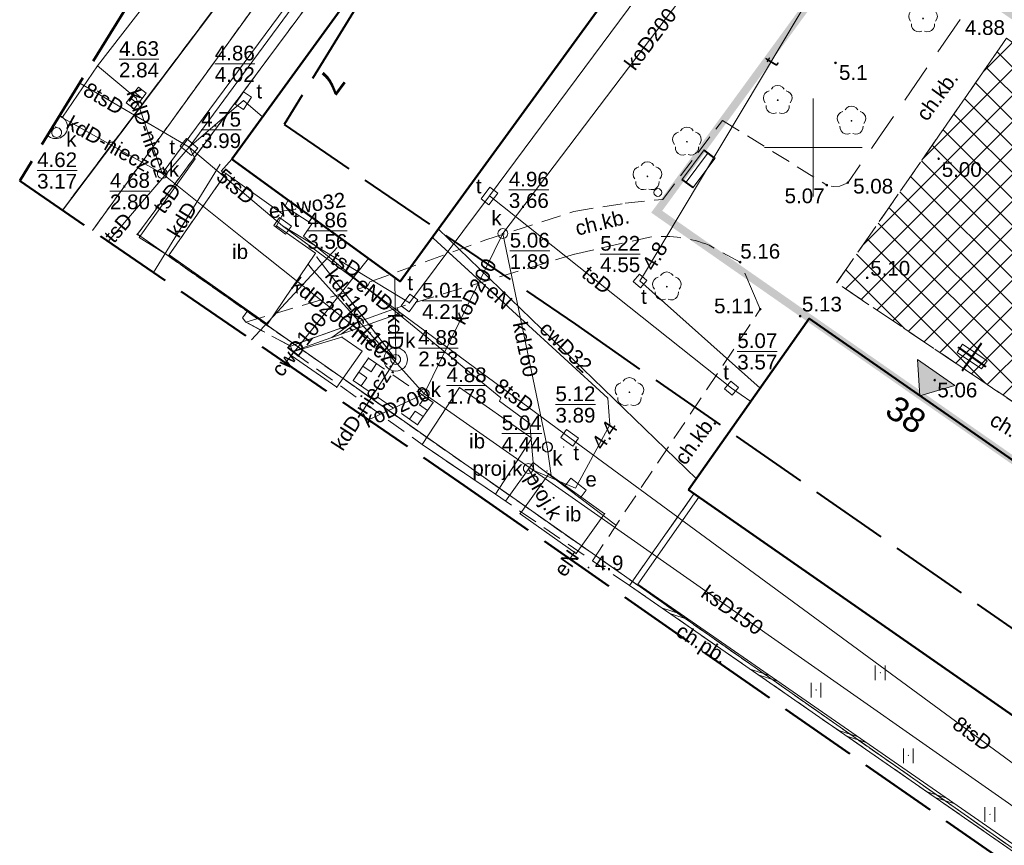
# Model space of a CAD drawing. Extents: x 5477758 to 5478339, y 5918274 to 5918502.
# Tile 23 of 43: x 5477859 to 5477910, y 5918314 to 5918357. Entities that reach past the tile are written whole.
import ezdxf
from ezdxf.enums import TextEntityAlignment as Align

# ---------------------------------------------------------------- set-up
doc = ezdxf.new("R2010")
doc.units = 0
doc.header["$PDSIZE"] = 0.75
for name, pattern in [('budynki akt$0$DASHED', [19.05, 12.7, -6.35]), ('DASHED', [19.05, 12.7, -6.35]), ('L_0_06', [2, 1.5, -0.5]), ('PRZER1-1', [2, 1, -1]), ('PRZER2-1', [3, 2, -1]), ('PRZER3-1', [4, 3, -1]), ('PRZER4-1', [5, 4, -1])]:
    doc.linetypes.add(name, pattern=pattern)
doc.layers.get('0').update_dxf_attribs({"linetype": 'CONTINUOUS', "lineweight": 13})
for name, color, linetype, lineweight in [('000_wejscia do budynków', 7, 'CONTINUOUS', 0), ('0_MAŁA ARCHITEKTURA ISTNIEJĄCA', 6, 'CONTINUOUS', 0), ('0_PROJ WYBURZENIA', 1, 'CONTINUOUS', 0), ('0_PROJ_NAWIERZCHNIE DO USUNIĘCIA', 1, 'CONTINUOUS', 0), ('0_WYBURZENIA_USUNIĘCIA ISTNIEJĄCEGO WYPOSAŻENIA', 1, 'CONTINUOUS', 0), ('A_GRANICA OPRACOWANIA', 7, 'CONTINUOUS', 0), ('GEPADR_O', 236, 'CONTINUOUS', 18), ('GEPPGD', 7, 'CONTINUOUS', 18), ('GESBZO', 7, 'CONTINUOUS', 50), ('GESDZI', 7, 'CONTINUOUS', 18), ('GESUZY', 96, 'PRZER1-1', 18), ('GOSRBG', 7, 'CONTINUOUS', 18), ('GSLINN', 7, 'CONTINUOUS', 18), ('GSLKRW', 7, 'CONTINUOUS', 25), ('GSPPRB', 7, 'CONTINUOUS', 20), ('GSPRDL', 96, 'CONTINUOUS', 18), ('GSPWPN', 7, 'CONTINUOUS', 13), ('GSPWPN_O', 7, 'CONTINUOUS', 13), ('GSSBWI', 7, 'PRZER2-1', 18), ('GSSDSO', 7, 'CONTINUOUS', 18), ('GSSIIN', 7, 'CONTINUOUS', 18), ('GSSIIN_O', 7, 'CONTINUOUS', 18), ('GSSKOA', 7, 'PRZER3-1', 18), ('GSSKOD', 7, 'PRZER2-1', 18), ('GSSKOD_O', 7, 'PRZER2-1', 18), ('GSSUTR', 7, 'PRZER2-1', 18), ('GULCPR', 212, 'CONTINUOUS', 18), ('GULCPR_O', 212, 'CONTINUOUS', 18), ('GULEPR', 1, 'CONTINUOUS', 18), ('GULEPR_O', 1, 'CONTINUOUS', 18), ('GULKPR', 36, 'CONTINUOUS', 18), ('GULKPR_O', 36, 'CONTINUOUS', 18), ('GULLOB', 7, 'CONTINUOUS', 35), ('GULTPR', 30, 'CONTINUOUS', 18), ('GULTPR_O', 30, 'CONTINUOUS', 18), ('GULWPR', 5, 'CONTINUOUS', 18), ('GULWPR_O', 5, 'CONTINUOUS', 18), ('GUPESE', 1, 'CONTINUOUS', 18), ('GUPESE_O', 1, 'CONTINUOUS', 18), ('GUPIKP', 7, 'CONTINUOUS', 18), ('GUPIWZ', 7, 'CONTINUOUS', 18), ('GUPIWZ_O', 7, 'CONTINUOUS', 18), ('GUPKKS', 36, 'CONTINUOUS', 18), ('GUPKSD', 36, 'CONTINUOUS', 18), ('GUPKSD_O', 36, 'CONTINUOUS', 18), ('GUPPRZ', 7, 'CONTINUOUS', 18), ('GUPPRZ_O', 7, 'CONTINUOUS', 18), ('GUSIKP', 7, 'CONTINUOUS', 18), ('GUSKSD', 36, 'CONTINUOUS', 18), ('OT_Rzedna', 7, 'CONTINUOUS', 18), ('pomiar', 7, 'CONTINUOUS', 18), ('wysokosci', 7, 'CONTINUOUS', 18), ('zakres', 150, 'PRZER4-1', 50), ('ZZ_INWENT-usunięcia_Pen_No__240', 1, 'CONTINUOUS', 50)]:
    doc.layers.add(name, color=color, linetype=linetype, lineweight=lineweight)
doc.layers.add('kołnierz', color=11, linetype='CONTINUOUS', lineweight=70, plot=False)
doc.styles.add('GEO-INFO', font='arial.ttf')

# ---------------------------------------------------------------- blocks, each defined once
blk = doc.blocks.new('POINT')
at = {"color": 0}
blk.add_point((0, 0), dxfattribs=at)
blk = doc.blocks.new('EPPGN')
blk.add_hatch(color=0).paths.add_polyline_path([(0, -0.09), (0.027812, -0.085595), (0.052901, -0.072812), (0.072812, -0.052901), (0.085595, -0.027812), (0.09, 0), (0.085595, 0.027812), (0.072812, 0.052901), (0.052901, 0.072812), (0.027812, 0.085595), (0, 0.09), (-0.027812, 0.085595), (-0.052901, 0.072812), (-0.072812, 0.052901), (-0.085595, 0.027812), (-0.09, 0), (-0.085595, -0.027812), (-0.072812, -0.052901), (-0.052901, -0.072812), (-0.027812, -0.085595)])
blk = doc.blocks.new('OKRAG_PELNY')
at = {"color": 0}
blk.add_lwpolyline([(0, 0.5), (0.12941, 0.482963), (0.25, 0.433013), (0.353553, 0.353553), (0.433013, 0.25), (0.482963, 0.12941), (0.5, 0), (0.482963, -0.12941), (0.433013, -0.25), (0.353553, -0.353553), (0.25, -0.433013), (0.12941, -0.482963), (0, -0.5), (-0.12941, -0.482963), (-0.25, -0.433013), (-0.353553, -0.353553), (-0.433013, -0.25), (-0.482963, -0.12941), (-0.5, 0), (-0.482963, 0.12941), (-0.433013, 0.25), (-0.353553, 0.353553), (-0.25, 0.433013), (-0.12941, 0.482963)], close=True, dxfattribs=at)
blk = doc.blocks.new('BUIB10')
at = {"color": 0}
blk.add_lwpolyline([(0, 0), (0.703058, 0.711133), (-0.008075, 1.414191), (-0.711133, 0.703058)], close=True, dxfattribs=at)
blk = doc.blocks.new('ODTN_2')
at = {"color": 0}
for points in [[(-1.5, -0.5), (0.5, 0.5)], [(-0.5, -0.5), (1.5, 0.5)]]:
    blk.add_lwpolyline(points, dxfattribs=at)
blk = doc.blocks.new('KOLO')
blk.add_hatch(color=0).paths.add_polyline_path([(-0.5, 0), (-0.482963, -0.12941), (-0.433013, -0.25), (-0.353553, -0.353553), (-0.25, -0.433013), (-0.12941, -0.482963), (0, -0.5), (0.12941, -0.482963), (0.25, -0.433013), (0.353553, -0.353553), (0.433013, -0.25), (0.482963, -0.12941), (0.5, 0), (0.482963, 0.12941), (0.433013, 0.25), (0.353553, 0.353553), (0.25, 0.433013), (0.12941, 0.482963), (0, 0.5), (-0.12941, 0.482963), (-0.25, 0.433013), (-0.353553, 0.353553), (-0.433013, 0.25), (-0.482963, 0.12941)])
blk = doc.blocks.new('KWADRAT_NIEPRZEZR')
at = {"color": 0}
blk.add_lwpolyline([(-0.5, -0.5), (0.5, -0.5), (0.5, 0.5), (-0.5, 0.5)], close=True, dxfattribs=at)
blk = doc.blocks.new('PROSTOKAT1_5-1_PELNY')
at = {"color": 0}
blk.add_lwpolyline([(0.75, -0.5), (-0.75, -0.5), (-0.75, 0.5), (0.75, 0.5)], close=True, dxfattribs=at)
blk = doc.blocks.new('SPTRW')
at = {"color": 0}
for points in [[(-0.51332, 0.7233), (-0.51332, -0.7767)], [(0.48668, -0.7767), (0.48668, 0.7233)]]:
    blk.add_lwpolyline(points, dxfattribs=at)
blk = doc.blocks.new('SPDLP')
blk.add_hatch(color=0).paths.add_polyline_path([(0, -0.09), (0.027812, -0.085595), (0.052901, -0.072812), (0.072812, -0.052901), (0.085595, -0.027812), (0.09, 0), (0.085595, 0.027812), (0.072812, 0.052901), (0.052901, 0.072812), (0.027812, 0.085595), (0, 0.09), (-0.027812, 0.085595), (-0.052901, 0.072812), (-0.072812, 0.052901), (-0.085595, 0.027812), (-0.09, 0), (-0.085595, -0.027812), (-0.072812, -0.052901), (-0.052901, -0.072812), (-0.027812, -0.085595)])
at = {"color": 0}
for points in [[(-0.648554, 1.126667), (-0.481106, 1.325358), (-0.255912, 1.454989), (0, 1.5), (0.255912, 1.454989), (0.481106, 1.325358), (0.648554, 1.126667)], [(-1.271938, -0.268652), (-1.40916, -0.048001), (-1.462858, 0.20623), (-1.426585, 0.463525), (-1.304695, 0.693003), (-1.11182, 0.867117), (-0.871109, 0.964971)], [(0.871109, 0.964971), (1.11182, 0.867117), (1.304695, 0.693003), (1.426585, 0.463525), (1.462858, 0.20623), (1.40916, -0.048001), (1.271938, -0.268652)], [(-0.137547, -1.292703), (-0.389802, -1.355024), (-0.648184, -1.327532), (-0.881678, -1.213525), (-1.062258, -1.026689), (-1.168249, -0.78945), (-1.186929, -0.530282)], [(1.186929, -0.530282), (1.168249, -0.78945), (1.062258, -1.026689), (0.881678, -1.213525), (0.648184, -1.327532), (0.389802, -1.355024), (0.137547, -1.292703)]]:
    blk.add_lwpolyline(points, dxfattribs=at)
blk = doc.blocks.new('SUUS05')
at = {"color": 0}
blk.add_lwpolyline([(0.5, -0.25), (-0.5, -0.25), (-0.5, 0.25), (0.5, 0.25)], close=True, dxfattribs=at)
for points in [[(-0.175, -0.25), (-0.175, 0.25)], [(0.175, -0.25), (0.175, 0.25)]]:
    blk.add_lwpolyline(points, dxfattribs=at)
blk = doc.blocks.new('SZAFA1')
at = {"color": 0}
blk.add_lwpolyline([(-1, -0.5), (-1, 0.5), (1, 0.5), (1, -0.5)], close=True, dxfattribs=at)
blk = doc.blocks.new('OTRN')
at = {"linetype": 'Continuous', "lineweight": 13}
blk.add_hatch(color=0, dxfattribs=at).paths.add_polyline_path([(0, -0.09, 1), (0, 0.09, 1)])
at = {"color": 0, "linetype": 'Continuous', "lineweight": 13}
blk.add_circle((0, 0), 0.0906, dxfattribs=at)
blk = doc.blocks.new('zw$2EFF')
at = {"lineweight": 18}
blk.add_hatch(color=256, dxfattribs=at).paths.add_polyline_path([(-0.771, 0.963), (0, 0), (0.77, 0.963)])
blk.add_lwpolyline([(-0.771, 0.963), (0.77, 0.963), (0, 0), (-0.771, 0.963)], dxfattribs=at)
blk = doc.blocks.new('zw$5BC6')
for p, q in [((1.335, -1.269, -0.037), (2.018, -1.112, -0.037)), ((1.762, -3.121, -0.037), (1.335, -1.269, -0.037)), ((1.344, -1.308, -0.037), (2.027, -1.151, -0.037)), ((1.588, -1.252, -0.037), (1.996, -3.026, -0.037)), ((2.018, -1.112, -0.037), (2.444, -2.964, -0.037)), ((2.435, -2.925, -0.037), (1.753, -3.082, -0.037)), ((2.444, -2.964, -0.037), (1.762, -3.121, -0.037))]:
    blk.add_line(p, q)
blk = doc.blocks.new('zw$9746')
at = {"layer": '0_MAŁA ARCHITEKTURA ISTNIEJĄCA', "elevation": -10.18}
blk.add_lwpolyline([(-26.395, 35.561), (-26.675, 35.146), (-25.432, 34.307), (-25.152, 34.721), (-26.395, 35.561)], dxfattribs=at)
at = {"layer": '0_MAŁA ARCHITEKTURA ISTNIEJĄCA'}
blk.add_circle((-41.955, 43.31, -10.18), 0.2, dxfattribs=at)
at = {"layer": '0_MAŁA ARCHITEKTURA ISTNIEJĄCA', "rotation": 310.0527816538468}
blk.add_blockref('zw$5BC6', (-39.478, 47.32, 0.037), dxfattribs=at)
blk = doc.blocks.new('zw$32B3')
at = {"layer": 'ZZ_INWENT-usunięcia_Pen_No__240', "linetype": 'Continuous'}
for p, q in [((0.192, 0.845), (-0.192, -0.845)), ((-0.845, 0.192), (0.845, -0.192))]:
    blk.add_line(p, q, dxfattribs=at)

msp = doc.modelspace()

# ---------------------------------------------------------------- hatches: boundary and pattern name
at = {"layer": '0_PROJ_NAWIERZCHNIE DO USUNIĘCIA', "linetype": 'Continuous', "lineweight": 0, "ltscale": 4}
h = msp.add_hatch(dxfattribs=at)
h.set_pattern_fill('ANSI37', color=256, scale=0.3, style=0)
h.paths.add_polyline_path([(5477909.863, 5918355.582), (5477916.678, 5918350.56), (5477917.405, 5918351.474), (5477920.213, 5918349.517), (5477924.891, 5918346.257), (5477927.496, 5918344.442), (5477926.88, 5918343.51), (5477929.707, 5918341.546), (5477930.571, 5918340.947), (5477931.779, 5918340.108), (5477932.252, 5918339.779), (5477932.052, 5918338.73), (5477931.572, 5918336.083), (5477931.053, 5918333.261), (5477930.31, 5918329.223), (5477929.915, 5918327.078), (5477929.362, 5918324.071), (5477901.191, 5918343.092)])
h.paths.add_polyline_path([(5477925.735, 5918338.89), (5477923.793, 5918335.888), (5477927.06, 5918333.744), (5477928.978, 5918336.782)], flags=16)

# ---------------------------------------------------------------- linework, layer by layer
at = {"color": 7, "linetype": 'Continuous', "lineweight": 13, "flags": 128}
for points in [[(5477900, 5918347.5), (5477900, 5918352.5)], [(5477897.5, 5918350), (5477902.5, 5918350)]]:
    msp.add_lwpolyline(points, dxfattribs=at)
at = {"layer": '0_PROJ_NAWIERZCHNIE DO USUNIĘCIA', "linetype": 'DASHED', "ltscale": 0.1}
msp.add_lwpolyline([(5477909.863, 5918355.582), (5477916.678, 5918350.56), (5477917.405, 5918351.474), (5477920.213, 5918349.517), (5477924.891, 5918346.257), (5477927.496, 5918344.442), (5477926.88, 5918343.51), (5477929.707, 5918341.546), (5477930.571, 5918340.947), (5477931.779, 5918340.108), (5477932.252, 5918339.779), (5477932.052, 5918338.73), (5477931.572, 5918336.083), (5477931.053, 5918333.261), (5477930.31, 5918329.223), (5477929.915, 5918327.078), (5477929.362, 5918324.071), (5477901.191, 5918343.092), (5477909.863, 5918355.582)], dxfattribs=at)
at = {"layer": 'A_GRANICA OPRACOWANIA', "color": 1, "linetype": 'budynki akt$0$DASHED', "ltscale": 0.1, "const_width": 0.4}
msp.add_lwpolyline([(5477902.984, 5918361.774), (5477916.9, 5918352.076), (5477917.564, 5918351.614), (5477920.33, 5918349.686), (5477925.008, 5918346.426), (5477927.636, 5918344.595), (5477927.224, 5918344.001), (5477929.613, 5918342.342), (5477930.353, 5918341.828), (5477931.84, 5918340.796), (5477932.36, 5918340.435), (5477932.052, 5918338.73), (5477931.779, 5918337.302), (5477931.203, 5918334.286), (5477930.468, 5918330.081), (5477929.362, 5918324.071), (5477927.904, 5918321.69), (5477892.005, 5918346.724), (5477902.984, 5918361.774)], dxfattribs=at)
at = {"layer": 'GESBZO', "color": 7, "linetype": 'Continuous', "lineweight": 50}
msp.add_lwpolyline([(5477870.317, 5918349.4), (5477899.19, 5918389.146), (5477907.843, 5918382.921), (5477878.9, 5918343.165)], close=True, dxfattribs=at)
for points in [[(5477893.633, 5918332.514), (5477899.789, 5918341.268), (5477935.862, 5918316.151)], [(5477930.083, 5918307.137), (5477893.633, 5918332.514)]]:
    msp.add_lwpolyline(points, dxfattribs=at)
at = {"layer": 'GESDZI', "color": 7, "linetype": 'Continuous', "lineweight": 18}
for points in [[(5477927.041, 5918302.392), (5477865.49, 5918345.57), (5477899.13, 5918390.84), (5477901.96, 5918388.82), (5477916.33, 5918408.95), (5477922.92, 5918418.17), (5477913.96, 5918422.85), (5477897.73, 5918431.34), (5477895.359, 5918432.58)], [(5477972.897, 5918373.915), (5477916.33, 5918408.95), (5477901.96, 5918388.82), (5477899.13, 5918390.84), (5477865.49, 5918345.57), (5477927.041, 5918302.392)], [(5477885.27, 5918390.282), (5477892.38, 5918386.11), (5477863.192, 5918345.758)], [(5477863.192, 5918345.758), (5477892.38, 5918386.11)]]:
    msp.add_lwpolyline(points, dxfattribs=at)
at = {"layer": 'GESUZY', "color": 96, "linetype": 'PRZER1-1', "lineweight": 18, "ltscale": 0.5}
for points in [[(5477927.041, 5918302.392), (5477865.49, 5918345.57), (5477899.13, 5918390.84), (5477901.96, 5918388.82), (5477916.33, 5918408.95), (5477972.897, 5918373.915)], [(5477972.897, 5918373.915), (5477916.33, 5918408.95), (5477901.96, 5918388.82), (5477899.13, 5918390.84), (5477865.49, 5918345.57), (5477927.041, 5918302.392)], [(5477885.27, 5918390.282), (5477892.38, 5918386.11), (5477863.192, 5918345.758)], [(5477863.192, 5918345.758), (5477892.38, 5918386.11), (5477885.27, 5918390.282)]]:
    msp.add_lwpolyline(points, dxfattribs=at)
at = {"layer": 'GOSRBG', "color": 7, "linetype": 'Continuous', "lineweight": 18}
msp.add_lwpolyline([(5477871.318, 5918340.188), (5477875.69, 5918344.904)], dxfattribs=at)
at = {"layer": 'GSLINN', "color": 7, "linetype": 'Continuous', "lineweight": 18}
msp.add_lwpolyline([(5477884.288, 5918331.943), (5477885.69, 5918333.925), (5477889.906, 5918330.737)], dxfattribs=at)
at = {"layer": 'GSLKRW', "color": 7, "linetype": 'Continuous', "lineweight": 25}
msp.add_lwpolyline([(5477916.923, 5918411.582, 0.17002), (5477912.469, 5918412.502, 0.138117), (5477909.644, 5918410.498), (5477899.436, 5918396.65), (5477887.751, 5918381.183), (5477876.648, 5918366.683), (5477867.96, 5918355.16), (5477862.12, 5918347.42), (5477861.665, 5918346.805)], format="xyb", dxfattribs=at)
at = {"layer": 'GSPPRB', "color": 7, "linetype": 'Continuous', "lineweight": 20}
for p in [(5477867.96, 5918355.16), (5477863.448, 5918354.169), (5477871.887, 5918351.562), (5477870.317, 5918349.4), (5477870.01, 5918348.68), (5477862.12, 5918347.42), (5477873.191, 5918347.312), (5477872.74, 5918346.74), (5477872.74, 5918346.74), (5477873.57, 5918346.86), (5477873.57, 5918346.86), (5477872.92, 5918346.6), (5477872.59, 5918346), (5477872.71, 5918345.92), (5477880.854, 5918345.849), (5477880.599, 5918345.378), (5477867.11, 5918344.52), (5477874.58, 5918344.6), (5477874.66, 5918344.41), (5477877.296, 5918344.33), (5477874.35, 5918343.86), (5477878.9, 5918343.165), (5477899.789, 5918341.268), (5477872.13, 5918340.98), (5477875.93, 5918340.32), (5477876.96, 5918339.6), (5477873.35, 5918339.39), (5477873.48, 5918339.58), (5477877.29, 5918339.25), (5477876.51, 5918338.11), (5477875.67, 5918337.76), (5477897.286, 5918337.71), (5477889.503, 5918337.201), (5477880.59, 5918336.99), (5477896.814, 5918337.039), (5477879.8, 5918335.85), (5477887.25, 5918334.71), (5477886.4, 5918333.48), (5477886.49, 5918333.34), (5477894.028, 5918333.076), (5477885.87, 5918332.9), (5477893.633, 5918332.514), (5477885.03, 5918331.3), (5477889.34, 5918331.3), (5477887.81, 5918329.34), (5477887.89, 5918329.27)]:
    msp.add_point(p, dxfattribs=at)
at = {"layer": 'GSSBWI', "color": 7, "linetype": 'PRZER2-1', "lineweight": 18, "ltscale": 0.5}
msp.add_lwpolyline([(5477880.59, 5918336.99), (5477879.8, 5918335.85), (5477876.51, 5918338.11), (5477877.29, 5918339.25)], close=True, dxfattribs=at)
at = {"layer": 'GSSDSO', "color": 7, "linetype": 'Continuous', "lineweight": 18}
msp.add_lwpolyline([(5477873.415, 5918339.581), (5477878.849, 5918341.532), (5477878.747, 5918341.814), (5477873.313, 5918339.863)], close=True, dxfattribs=at)
for points in [[(5477893.905, 5918332.325), (5477890.614, 5918327.638), (5477915.986, 5918310.045), (5477926.989, 5918302.31)], [(5477927.151, 5918302.563), (5477916.158, 5918310.291), (5477891.033, 5918327.713), (5477894.15, 5918332.153), (5477893.905, 5918332.325)]]:
    msp.add_lwpolyline(points, dxfattribs=at)
at = {"layer": 'GSSIIN', "color": 7, "linetype": 'Continuous', "lineweight": 18}
for points in [[(5477870.01, 5918348.68), (5477872.92, 5918346.6), (5477872.59, 5918346), (5477874.58, 5918344.6), (5477872.13, 5918340.98), (5477867.11, 5918344.52)], [(5477875.93, 5918340.32), (5477876.96, 5918339.6), (5477875.67, 5918337.76), (5477873.35, 5918339.39), (5477873.48, 5918339.58)], [(5477881.929, 5918337.743), (5477885.632, 5918335.167), (5477883.77, 5918332.299), (5477880.039, 5918334.837)], [(5477887.89, 5918329.27), (5477889.34, 5918331.3), (5477886.49, 5918333.34), (5477885.03, 5918331.3)]]:
    msp.add_lwpolyline(points, close=True, dxfattribs=at)
at = {"layer": 'GSSKOA', "color": 7, "linetype": 'PRZER3-1', "lineweight": 18, "ltscale": 0.5}
msp.add_lwpolyline([(5477916.923, 5918411.582, 0.17002), (5477912.469, 5918412.502, 0.138117), (5477909.644, 5918410.498), (5477899.436, 5918396.65), (5477887.751, 5918381.183), (5477876.648, 5918366.683), (5477867.96, 5918355.16), (5477862.12, 5918347.42), (5477861.665, 5918346.805)], format="xyb", dxfattribs=at)
at = {"layer": 'GSSKOD', "color": 7, "linetype": 'PRZER2-1', "lineweight": 18, "ltscale": 0.5}
for points in [[(5477865.954, 5918352.503), (5477876.648, 5918366.683), (5477887.751, 5918381.183), (5477899.436, 5918396.65), (5477909.644, 5918410.498)], [(5477899.19, 5918389.146), (5477870.317, 5918349.4)], [(5477861.665, 5918346.805), (5477862.12, 5918347.42), (5477865.954, 5918352.503)], [(5477877.367, 5918343.138), (5477883.282, 5918345.295), (5477887.771, 5918346.742), (5477890.389, 5918347.155), (5477892.318, 5918347.351), (5477895.358, 5918351.387), (5477900.686, 5918348.087)], [(5477870.317, 5918349.4), (5477869.771, 5918348.801), (5477870.01, 5918348.68), (5477867.11, 5918344.52), (5477871.128, 5918341.686), (5477870.859, 5918341.3), (5477871.031, 5918341.085), (5477873.313, 5918339.863), (5477873.415, 5918339.581), (5477880.039, 5918334.837), (5477883.77, 5918332.299), (5477888.72, 5918328.897)], [(5477935.861, 5918316.15), (5477899.789, 5918341.268), (5477893.633, 5918332.514), (5477893.905, 5918332.325), (5477890.614, 5918327.638), (5477888.72, 5918328.897), (5477897.292, 5918341.743)], [(5477890.614, 5918327.638), (5477915.986, 5918310.045), (5477926.989, 5918302.31)]]:
    msp.add_lwpolyline(points, dxfattribs=at)
msp.add_lwpolyline([(5477896.259, 5918344.15, 0.285123), (5477896.259, 5918344.15), (5477894.684, 5918345.013, 0.114605), (5477891.726, 5918345.443), (5477887.801, 5918344.556), (5477878.747, 5918341.814), (5477873.313, 5918339.863), (5477871.031, 5918341.085), (5477877.244, 5918342.922), (5477877.367, 5918343.138)], format="xyb", dxfattribs=at)
at = {"layer": 'GSSUTR', "color": 7, "linetype": 'PRZER2-1', "lineweight": 18, "ltscale": 0.5}
for points in [[(5477903.422, 5918323.201), (5477903.412, 5918323.181), (5477903.432, 5918323.181)], [(5477900.145, 5918322.314), (5477900.135, 5918322.294), (5477900.155, 5918322.294)], [(5477904.855, 5918318.969), (5477904.845, 5918318.949), (5477904.865, 5918318.949)], [(5477909.019, 5918315.966), (5477909.009, 5918315.946), (5477909.029, 5918315.946)]]:
    msp.add_lwpolyline(points, close=True, dxfattribs=at)
at = {"layer": 'GULCPR', "color": 212, "linetype": 'Continuous', "lineweight": 18}
for points in [[(5477880.854, 5918345.849), (5477894.028, 5918333.076)], [(5477873.052, 5918339), (5477877.296, 5918344.33)]]:
    msp.add_lwpolyline(points, dxfattribs=at)
at = {"layer": 'GULEPR', "color": 1, "linetype": 'Continuous', "lineweight": 18}
for points in [[(5477873.191, 5918347.312), (5477873.013, 5918346.985), (5477874.399, 5918346.109), (5477873.965, 5918345.468), (5477884.053, 5918337.22), (5477883.975, 5918337.044), (5477885.52, 5918335.915), (5477885.726, 5918333.507), (5477887.854, 5918332.608)], [(5477872.74, 5918346.74), (5477873.57, 5918346.86)], [(5477887.854, 5918332.608), (5477889.607, 5918335.841), (5477889.503, 5918337.201), (5477880.599, 5918345.378)], [(5477887.81, 5918329.34), (5477887.564, 5918328.993)]]:
    msp.add_lwpolyline(points, dxfattribs=at)
at = {"layer": 'GULKPR', "color": 36, "linetype": 'Continuous', "lineweight": 18}
for points in [[(5477915.758, 5918414.847), (5477904.421, 5918399.536), (5477906.967, 5918402.974), (5477866.761, 5918348.672)], [(5477861.663, 5918351.553), (5477863.448, 5918354.169), (5477882.682, 5918378.986)], [(5477899.231, 5918365.503), (5477884.15, 5918345.61)], [(5477865.431, 5918352.53), (5477863.448, 5918354.169)], [(5477865.431, 5918352.53), (5477866.761, 5918348.672)], [(5477861.508, 5918351.598), (5477866.761, 5918348.672)], [(5477869.724, 5918349.145), (5477866.313, 5918343.62)], [(5477866.761, 5918348.672), (5477871.19, 5918345.136), (5477877.76, 5918339.891), (5477878.68, 5918339.18)], [(5477884.15, 5918345.61), (5477880.14, 5918337.42)], [(5477886.41, 5918334.71), (5477884.15, 5918345.61)], [(5477878.68, 5918339.18), (5477874.66, 5918344.41)], [(5477880.14, 5918337.42), (5477874.35, 5918343.86), (5477874.204, 5918344.044)], [(5477878.628, 5918343.362), (5477878.68, 5918339.18)], [(5477878.68, 5918339.18), (5477876.877, 5918336.377)], [(5477880.14, 5918337.42), (5477877.287, 5918336.096)], [(5477911.614, 5918315.37), (5477880.14, 5918337.42)], [(5477886.61, 5918333.25), (5477886.41, 5918334.71)]]:
    msp.add_lwpolyline(points, dxfattribs=at)
at = {"layer": 'GULKPR', "color": 36, "linetype": 'PRZER3-1', "lineweight": 18, "ltscale": 0.5}
msp.add_lwpolyline([(5477885.45, 5918333.61), (5477885.87, 5918332.9)], dxfattribs=at)
at = {"layer": 'GULLOB', "color": 7, "linetype": 'Continuous', "lineweight": 35}
msp.add_lwpolyline([(5477880.599, 5918345.378), (5477882.809, 5918343.349)], dxfattribs=at)
at = {"layer": 'GULTPR', "color": 30, "linetype": 'Continuous', "lineweight": 18}
for points in [[(5477868.129, 5918350.025), (5477898.547, 5918391.286)], [(5477902.995, 5918373.828), (5477883.461, 5918347.533)], [(5477904.55, 5918365.6), (5477904.421, 5918365.385), (5477891.28, 5918343.408), (5477891.15, 5918343.19), (5477897.286, 5918337.71)], [(5477868.129, 5918350.025), (5477862.55, 5918353.294)], [(5477868.129, 5918350.025), (5477870.903, 5918352.396)], [(5477870.903, 5918352.396), (5477871.887, 5918351.562)], [(5477863.993, 5918345.21), (5477868.129, 5918350.025)], [(5477868.129, 5918350.025), (5477868.44, 5918349.429), (5477865.579, 5918345.401), (5477867.518, 5918344.203)], [(5477868.129, 5918350.025), (5477872.906, 5918346.001)], [(5477879.383, 5918342.069), (5477883.461, 5918347.533)], [(5477883.461, 5918347.533), (5477895.826, 5918337.713), (5477896.814, 5918337.039)], [(5477872.906, 5918346.001), (5477887.561, 5918335.178)], [(5477872.906, 5918346.001), (5477879.383, 5918342.069)], [(5477887.561, 5918335.178), (5477928.691, 5918304.966)]]:
    msp.add_lwpolyline(points, dxfattribs=at)
at = {"layer": 'GULWPR', "color": 5, "linetype": 'Continuous', "lineweight": 18}
msp.add_lwpolyline([(5477873.57, 5918346.86), (5477872.74, 5918346.74)], dxfattribs=at)
at = {"layer": 'GUPPRZ_O', "color": 36, "linetype": 'Continuous', "lineweight": 9, "flags": 128}
for points in [[(5477864.555, 5918354.509), (5477866.593, 5918354.509)], [(5477860.374, 5918348.83), (5477862.412, 5918348.83)], [(5477864.092, 5918347.775), (5477866.131, 5918347.775)], [(5477884.502, 5918344.724), (5477886.54, 5918344.724)], [(5477879.835, 5918339.755), (5477881.873, 5918339.755)], [(5477881.279, 5918337.85), (5477883.317, 5918337.85)], [(5477884.095, 5918335.399), (5477886.134, 5918335.399)]]:
    msp.add_lwpolyline(points, dxfattribs=at)
at = {"layer": 'GUPPRZ_O', "color": 30, "linetype": 'Continuous', "lineweight": 9, "flags": 128}
for points in [[(5477869.446, 5918354.279), (5477871.485, 5918354.279)], [(5477868.744, 5918350.898), (5477870.782, 5918350.898)], [(5477884.456, 5918347.84), (5477886.495, 5918347.84)], [(5477874.171, 5918345.754), (5477876.21, 5918345.754)], [(5477889.122, 5918344.565), (5477891.16, 5918344.565)], [(5477880.025, 5918342.167), (5477882.063, 5918342.167)], [(5477896.12, 5918339.592), (5477898.159, 5918339.592)], [(5477886.837, 5918336.879), (5477888.875, 5918336.879)]]:
    msp.add_lwpolyline(points, dxfattribs=at)
at = {"layer": 'GUSIKP', "color": 36, "linetype": 'Continuous', "lineweight": 18}
for points in [[(5477861.925, 5918351.057, 0.318466), (5477861.524, 5918351.624)], [(5477860.91, 5918350.624, 0.660496), (5477861.925, 5918351.057)]]:
    msp.add_lwpolyline(points, format="xyb", dxfattribs=at)
at = {"layer": 'GUSKSD', "color": 36, "linetype": 'Continuous', "lineweight": 18}
msp.add_lwpolyline([(5477878.68, 5918338.58, -1), (5477878.68, 5918339.78, -1)], format="xyb", close=True, dxfattribs=at)
at = {"layer": 'kołnierz', "linetype": 'PRZER4-1', "lineweight": 50}
msp.add_lwpolyline([(5477977.309, 5918380.798), (5477954.837, 5918395.479), (5477993.178, 5918463.057), (5477934.574, 5918496.308), (5477890.354, 5918424.446), (5477901.969, 5918417.467), (5477859.483, 5918348.301), (5477882.168, 5918332.75), (5477926.647, 5918301.778)], close=True, dxfattribs=at)
at = {"layer": 'OT_Rzedna', "color": 7}
msp.add_point((5477901.134, 5918354.323), dxfattribs=at)
at = {"layer": 'pomiar', "linetype": 'PRZER2-1', "lineweight": 13, "flags": 128}
for points in [[(5477915.983, 5918368.908), (5477903.336, 5918350.476), (5477901.759, 5918348.207), (5477901.353, 5918348.025), (5477901.03, 5918348.011), (5477900.686, 5918348.087), (5477900.686, 5918348.087)], [(5477897.292, 5918341.743), (5477897.292, 5918341.743), (5477896.259, 5918344.15), (5477896.259, 5918344.15)]]:
    msp.add_lwpolyline(points, dxfattribs=at)
at = {"layer": 'pomiar', "linetype": 'L_0_06', "lineweight": 13, "flags": 128}
msp.add_lwpolyline([(5477929.362, 5918324.071), (5477901.191, 5918343.092), (5477909.863, 5918355.582)], dxfattribs=at)
at = {"layer": 'zakres', "linetype": 'PRZER4-1', "lineweight": 40}
msp.add_lwpolyline([(5477963.54, 5918377.848), (5477941.504, 5918392.244), (5477979.546, 5918459.295), (5477938.033, 5918482.848), (5477904.167, 5918427.813), (5477915.775, 5918420.837), (5477872.982, 5918351.171), (5477887.852, 5918340.978), (5477923.836, 5918315.921)], close=True, dxfattribs=at)

# ---------------------------------------------------------------- block references
at = {"layer": '000_wejscia do budynków', "lineweight": 0, "xscale": -1.5, "yscale": 1.5, "zscale": 1.5, "rotation": 325.048567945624}
msp.add_blockref('zw$2EFF', (5477905.444, 5918337.33), dxfattribs=at)
at = {"layer": '0_PROJ WYBURZENIA', "color": 6}
msp.add_blockref('zw$9746', (5477934.019, 5918304.397), dxfattribs=at)
at = {"layer": '0_WYBURZENIA_USUNIĘCIA ISTNIEJĄCEGO WYPOSAŻENIA', "color": 1, "lineweight": 30, "rotation": 157.8600591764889}
msp.add_blockref('zw$32B3', (5477908.098, 5918339.304), dxfattribs=at)
at = {"layer": 'GEPPGD', "color": 7, "lineweight": 18, "xscale": 0.5, "yscale": 0.5}
msp.add_blockref('EPPGN', (5477865.49, 5918345.57), dxfattribs=at)
at = {"layer": 'GSPRDL', "color": 96, "lineweight": 18, "xscale": 0.5, "yscale": 0.5}
for p in [(5477905.601, 5918356.591), (5477898.182, 5918352.421), (5477901.948, 5918351.366), (5477893.549, 5918350.298), (5477891.53, 5918348.53), (5477892.521, 5918342.897), (5477890.61, 5918337.504)]:
    msp.add_blockref('SPDLP', p, dxfattribs=at)
at = {"layer": 'GSPWPN', "color": 7, "lineweight": 13, "xscale": 0.09, "yscale": 0.09}
msp.add_blockref('KOLO', (5477888.526, 5918328.552), dxfattribs=at)
at = {"layer": 'GSSBWI', "color": 7, "lineweight": 18, "xscale": 0.5, "yscale": 0.5}
for p, rotation in [((5477877.29, 5918339.25), 190.6072104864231), ((5477876.51, 5918338.11), 280.5666556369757), ((5477880.59, 5918336.99), 100.4367427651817), ((5477879.8, 5918335.85), 10.39618791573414)]:
    msp.add_blockref('BUIB10', p, dxfattribs=dict(at, rotation=rotation))
at = {"layer": 'GSSDSO', "color": 7, "lineweight": 18, "xscale": 0.5}
for p, yscale, rotation in [((5477876.081, 5918340.697), 0.300000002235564, 199.75264361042), ((5477892.959, 5918326.194), 0.299999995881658, 145.2624963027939), ((5477897.479, 5918323.06), 0.299999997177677, 145.262496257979), ((5477901.999, 5918319.926), 0.299999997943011, 145.2624963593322), ((5477906.518, 5918316.792), 0.29999999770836, 145.262496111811)]:
    msp.add_blockref('ODTN_2', p, dxfattribs=dict(at, yscale=yscale, rotation=rotation))
at = {"layer": 'GSSUTR', "color": 7, "lineweight": 18, "xscale": 0.5, "yscale": 0.5}
for p in [(5477903.422, 5918323.191), (5477900.145, 5918322.304), (5477904.855, 5918318.959), (5477909.019, 5918315.956)]:
    msp.add_blockref('SPTRW', p, dxfattribs=at)
at = {"layer": 'GUPESE', "color": 1, "lineweight": 18, "xscale": 0.5, "yscale": 0.5, "rotation": 322.1379972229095}
msp.add_blockref('SZAFA1', (5477887.854, 5918332.608), dxfattribs=at)
at = {"layer": 'GUPIKP', "color": 30, "lineweight": 18, "xscale": 0.5, "yscale": 0.5}
for p in [(5477870.903, 5918352.396), (5477868.129, 5918350.025), (5477883.461, 5918347.533), (5477872.906, 5918346.001), (5477891.15, 5918343.19), (5477879.383, 5918342.069), (5477895.826, 5918337.713), (5477887.561, 5918335.178)]:
    msp.add_blockref('POINT', p, dxfattribs=at)
at = {"layer": 'GUPIWZ', "color": 7, "lineweight": 18, "xscale": 0.5, "yscale": 0.5}
for name, p, rotation in [('PROSTOKAT1_5-1_PELNY', (5477870.903, 5918352.396), 56.06781076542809), ('PROSTOKAT1_5-1_PELNY', (5477868.129, 5918350.025), 319.6791837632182), ('PROSTOKAT1_5-1_PELNY', (5477883.461, 5918347.533), 232.6359189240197), ('PROSTOKAT1_5-1_PELNY', (5477872.906, 5918346.001), 323.9275341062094), ('KWADRAT_NIEPRZEZR', (5477891.15, 5918343.19), 318.9265788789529), ('PROSTOKAT1_5-1_PELNY', (5477879.383, 5918342.069), 234.2375846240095), ('KWADRAT_NIEPRZEZR', (5477895.826, 5918337.713), 320.3212898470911), ('PROSTOKAT1_5-1_PELNY', (5477887.561, 5918335.178), 324.2751634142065)]:
    msp.add_blockref(name, p, dxfattribs=dict(at, rotation=rotation))
for p in [(5477861.374, 5918350.767), (5477866.761, 5918348.672), (5477884.15, 5918345.61), (5477878.68, 5918339.18), (5477880.14, 5918337.42), (5477886.44, 5918334.71)]:
    msp.add_blockref('OKRAG_PELNY', p, dxfattribs=at)
at = {"layer": 'GUPKKS', "color": 36, "lineweight": 18, "rotation": 232.080993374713}
msp.add_blockref('SUUS05', (5477865.431, 5918352.53), dxfattribs=at)
at = {"layer": 'GUPKSD', "color": 36, "lineweight": 18, "xscale": 0.5, "yscale": 0.5}
for name, p in [('POINT', (5477866.761, 5918348.672)), ('POINT', (5477884.15, 5918345.61)), ('POINT', (5477880.14, 5918337.42)), ('OKRAG_PELNY', (5477886.41, 5918334.71)), ('OKRAG_PELNY', (5477885.45, 5918333.61))]:
    msp.add_blockref(name, p, dxfattribs=at)
at = {"layer": 'GUPPRZ', "color": 36, "lineweight": 18}
for p in [(5477865.431, 5918352.53), (5477861.325, 5918351.057), (5477866.761, 5918348.672), (5477884.116, 5918345.606), (5477878.68, 5918339.18), (5477880.14, 5918337.42), (5477886.41, 5918334.71)]:
    msp.add_blockref('POINT', p, dxfattribs=at)
at = {"layer": 'GUPPRZ', "color": 30, "lineweight": 18}
for p in [(5477870.903, 5918352.396), (5477868.129, 5918350.025), (5477883.461, 5918347.533), (5477872.906, 5918346.001), (5477891.15, 5918343.19), (5477891.28, 5918343.408), (5477879.383, 5918342.069), (5477895.826, 5918337.713), (5477887.561, 5918335.178)]:
    msp.add_blockref('POINT', p, dxfattribs=at)
at = {"layer": 'GUPPRZ', "color": 1, "lineweight": 18}
msp.add_blockref('POINT', (5477889.607, 5918335.841), dxfattribs=at)
at = {"layer": 'OT_Rzedna', "color": 7, "linetype": 'Continuous', "xscale": 0.5, "yscale": 0.5, "zscale": 0.5}
for p in [(5477901.134, 5918354.323), (5477906.399, 5918349.43), (5477901.759, 5918348.207), (5477900.686, 5918348.087), (5477896.259, 5918344.15), (5477902.752, 5918343.353), (5477897.292, 5918341.743), (5477899.325, 5918341.394), (5477906.197, 5918338.126)]:
    msp.add_blockref('OTRN', p, dxfattribs=at)

# ---------------------------------------------------------------- texts
at = {"layer": 'GEPADR_O', "color": 236, "linetype": 'Continuous', "lineweight": 0, "style": 'GEO-INFO'}
msp.add_text('7', height=1.25, rotation=233.2619, dxfattribs=at).set_placement((5477875.183, 5918354.113))
msp.add_text('38', height=1.25, rotation=326.69, dxfattribs=at).set_placement((5477904.264, 5918337.42), align=Align.TOP_LEFT)
at = {"layer": 'GSPWPN_O', "color": 7, "linetype": 'Continuous', "lineweight": 0, "style": 'GEO-INFO'}
msp.add_text('4.9', height=0.75, dxfattribs=at).set_placement((5477888.848, 5918328.413))
at = {"layer": 'GSSIIN_O', "color": 7, "linetype": 'Continuous', "lineweight": 0, "style": 'GEO-INFO'}
for p in [(5477870.736, 5918344.7), (5477882.835, 5918335.024), (5477887.748, 5918331.299)]:
    msp.add_text('ib', height=0.75, dxfattribs=at).set_placement(p, align=Align.MIDDLE)
at = {"layer": 'GSSKOD_O', "color": 7, "linetype": 'Continuous', "lineweight": 0, "style": 'GEO-INFO'}
for rotation, p in [(54.0276, (5477906.31, 5918352.654)), (13.627, (5477889.218, 5918346.202)), (54.0276, (5477893.966, 5918335.089)), (328.6198, (5477910.337, 5918335.49))]:
    msp.add_text('ch.kb.', height=0.75, rotation=rotation, dxfattribs=at).set_placement(p, align=Align.MIDDLE)
msp.add_text('ch.pb.', height=0.75, rotation=327.7244, dxfattribs=at).set_placement((5477894.327, 5918324.674), align=Align.MIDDLE_CENTER)
at = {"layer": 'GULCPR_O', "color": 212, "linetype": 'Continuous', "lineweight": 0, "style": 'GEO-INFO'}
msp.add_text('cwD100', height=0.75, rotation=51.4745, dxfattribs=at).set_placement((5477873.745, 5918339.949), align=Align.MIDDLE_CENTER)
msp.add_text('cwD32', height=0.75, rotation=315.885, dxfattribs=at).set_placement((5477887.365, 5918339.818), align=Align.MIDDLE)
at = {"layer": 'GULEPR_O', "color": 1, "linetype": 'Continuous', "lineweight": 0, "style": 'GEO-INFO'}
for s, rotation, p in [('eN', 8.2267, (5477872.864, 5918346.833)), ('eND', 320.7283, (5477877.598, 5918342.507)), ('eN', 317.4402, (5477883.957, 5918342.393))]:
    msp.add_text(s, height=0.75, rotation=rotation, dxfattribs=at).set_placement(p, align=Align.MIDDLE)
msp.add_text('eN', height=0.75, rotation=54.6616, dxfattribs=at).set_placement((5477887.394, 5918328.778), align=Align.MIDDLE_CENTER)
at = {"layer": 'GULKPR_O', "color": 36, "linetype": 'Continuous', "lineweight": 0, "style": 'GEO-INFO'}
for s, rotation, p in [('koD200', 52.7774, (5477891.673, 5918355.554)), ('kdD-niecz.', 289.0232, (5477866.096, 5918350.601)), ('koD200', 62.3045, (5477882.683, 5918342.665)), ('kd110', 307.5474, (5477876.2, 5918342.549)), ('kdD200-niecz.', 321.4004, (5477876.123, 5918341.071)), ('kdD', 270.7138, (5477878.682, 5918340.598)), ('kd160', 281.7137, (5477885.316, 5918339.703)), ('proj.k', 300.6064, (5477886.169, 5918332.182)), ('ksD150', 324.9856, (5477895.877, 5918326.395))]:
    msp.add_text(s, height=0.75, rotation=rotation, dxfattribs=at).set_placement(p, align=Align.MIDDLE)
for s, rotation, p in [('kdD-niecz.', 330.8804, (5477864.135, 5918350.135)), ('kdD', 58.3068, (5477867.772, 5918346.323)), ('ks110', 311.9577, (5477877.245, 5918340.64)), ('kdD-niecz.', 57.2491, (5477877, 5918336.74)), ('koD200', 24.8966, (5477878.714, 5918336.758))]:
    msp.add_text(s, height=0.75, rotation=rotation, dxfattribs=at).set_placement(p, align=Align.MIDDLE_CENTER)
at = {"layer": 'GULTPR_O', "color": 30, "linetype": 'Continuous', "lineweight": 0, "style": 'GEO-INFO'}
for s, rotation, p in [('t', 59.1228, (5477897.851, 5918354.396)), ('5tsD', 319.8929, (5477870.518, 5918348.013)), ('tsD', 54.6083, (5477867.009, 5918347.415)), ('tsD', 328.7396, (5477876.145, 5918344.035)), ('tsD', 321.5428, (5477888.959, 5918343.243)), ('8tsD', 323.5511, (5477884.733, 5918337.334))]:
    msp.add_text(s, height=0.75, rotation=rotation, dxfattribs=at).set_placement(p, align=Align.MIDDLE)
for s, rotation, p in [('8tsD', 329.6294, (5477863.775, 5918352.505)), ('tsD', 49.342, (5477864.522, 5918345.909)), ('8tsD', 323.7014, (5477908.126, 5918320.072))]:
    msp.add_text(s, height=0.75, rotation=rotation, dxfattribs=at).set_placement(p, align=Align.MIDDLE_CENTER)
at = {"layer": 'GULWPR_O', "color": 5, "linetype": 'Continuous', "lineweight": 0, "style": 'GEO-INFO'}
msp.add_text('wo32', height=0.75, rotation=8.2267, dxfattribs=at).set_placement((5477874.876, 5918347.173), align=Align.MIDDLE)
at = {"layer": 'GUPESE_O', "color": 1, "linetype": 'Continuous', "lineweight": 0, "style": 'GEO-INFO'}
msp.add_text('e', height=0.75, dxfattribs=at).set_placement((5477888.947, 5918332.689), align=Align.RIGHT)
at = {"layer": 'GUPIWZ_O', "color": 7, "linetype": 'Continuous', "lineweight": 0, "style": 'GEO-INFO'}
for s, p in [('t', (5477871.862, 5918352.509)), ('k', (5477862.383, 5918350.048)), ('t', (5477867.42, 5918349.657)), ('k', (5477867.62, 5918348.51)), ('t', (5477883.065, 5918347.661)), ('t', (5477873.751, 5918345.952)), ('k', (5477884.086, 5918346.031)), ('t', (5477879.563, 5918342.72)), ('t', (5477891.498, 5918342.02)), ('k', (5477879.689, 5918339.774)), ('t', (5477895.693, 5918338.156)), ('k', (5477880.989, 5918337.265)), ('k', (5477887.202, 5918333.764)), ('t', (5477888.043, 5918334.039))]:
    msp.add_text(s, height=0.75, dxfattribs=at).set_placement(p, align=Align.RIGHT)
at = {"layer": 'GUPKSD_O', "color": 36, "linetype": 'Continuous', "lineweight": 0, "style": 'GEO-INFO'}
msp.add_text('proj.k', height=0.75, dxfattribs=at).set_placement((5477885.155, 5918333.243), align=Align.RIGHT)
at = {"layer": 'GUPPRZ_O', "color": 36, "linetype": 'Continuous', "lineweight": 0, "style": 'GEO-INFO'}
for s, p in [('4.63', (5477864.555, 5918354.681)), ('2.84', (5477864.555, 5918353.586)), ('4.62', (5477860.374, 5918349.003)), ('3.17', (5477860.374, 5918347.908)), ('4.68', (5477864.092, 5918347.948)), ('2.80', (5477864.092, 5918346.853)), ('5.06', (5477884.502, 5918344.896)), ('1.89', (5477884.502, 5918343.801)), ('4.88', (5477879.835, 5918339.928)), ('2.53', (5477879.835, 5918338.833)), ('4.88', (5477881.279, 5918338.022)), ('1.78', (5477881.279, 5918336.927)), ('5.04', (5477884.095, 5918335.572)), ('4.44', (5477884.095, 5918334.477))]:
    msp.add_text(s, height=0.75, dxfattribs=at).set_placement(p)
at = {"layer": 'GUPPRZ_O', "color": 30, "linetype": 'Continuous', "lineweight": 0, "style": 'GEO-INFO'}
for s, p in [('4.86', (5477869.446, 5918354.452)), ('4.02', (5477869.446, 5918353.357)), ('4.75', (5477868.744, 5918351.071)), ('3.99', (5477868.744, 5918349.976)), ('4.96', (5477884.456, 5918348.013)), ('3.66', (5477884.456, 5918346.918)), ('4.86', (5477874.171, 5918345.926)), ('3.56', (5477874.171, 5918344.831)), ('5.22', (5477889.122, 5918344.737)), ('4.55', (5477889.122, 5918343.642)), ('5.01', (5477880.025, 5918342.34)), ('4.21', (5477880.025, 5918341.245)), ('5.07', (5477896.12, 5918339.765)), ('3.57', (5477896.12, 5918338.67)), ('5.12', (5477886.837, 5918337.052)), ('3.89', (5477886.837, 5918335.957))]:
    msp.add_text(s, height=0.75, dxfattribs=at).set_placement(p)
msp.add_text('4.8', height=0.75, rotation=58.9625, dxfattribs=at).set_placement((5477891.529, 5918343.838), align=Align.MIDDLE_LEFT)
at = {"layer": 'GUPPRZ_O', "color": 1, "linetype": 'Continuous', "lineweight": 0, "style": 'GEO-INFO'}
msp.add_text('4.4', height=0.75, rotation=56.1128, dxfattribs=at).set_placement((5477889.748, 5918335.921), align=Align.MIDDLE_RIGHT)
at = {"layer": 'pomiar', "color": 7, "style": 'GEO-INFO'}
msp.add_text('5.1', height=0.75, dxfattribs=at).set_placement((5477901.311, 5918354.209), align=Align.TOP_LEFT)
at = {"layer": 'wysokosci', "color": 7, "style": 'GEO-INFO'}
for s, p in [('4.88', (5477907.742, 5918356.503)), ('5.00', (5477906.558, 5918349.255)), ('5.08', (5477902.035, 5918348.404)), ('5.07', (5477898.534, 5918347.911)), ('5.16', (5477896.27, 5918345.08)), ('5.10', (5477902.907, 5918344.214)), ('5.11', (5477894.933, 5918342.29)), ('5.13', (5477899.42, 5918342.38)), ('5.06', (5477906.333, 5918337.995))]:
    msp.add_text(s, height=0.75, dxfattribs=at).set_placement(p, align=Align.TOP_LEFT)

doc.saveas('drawing.dxf')
